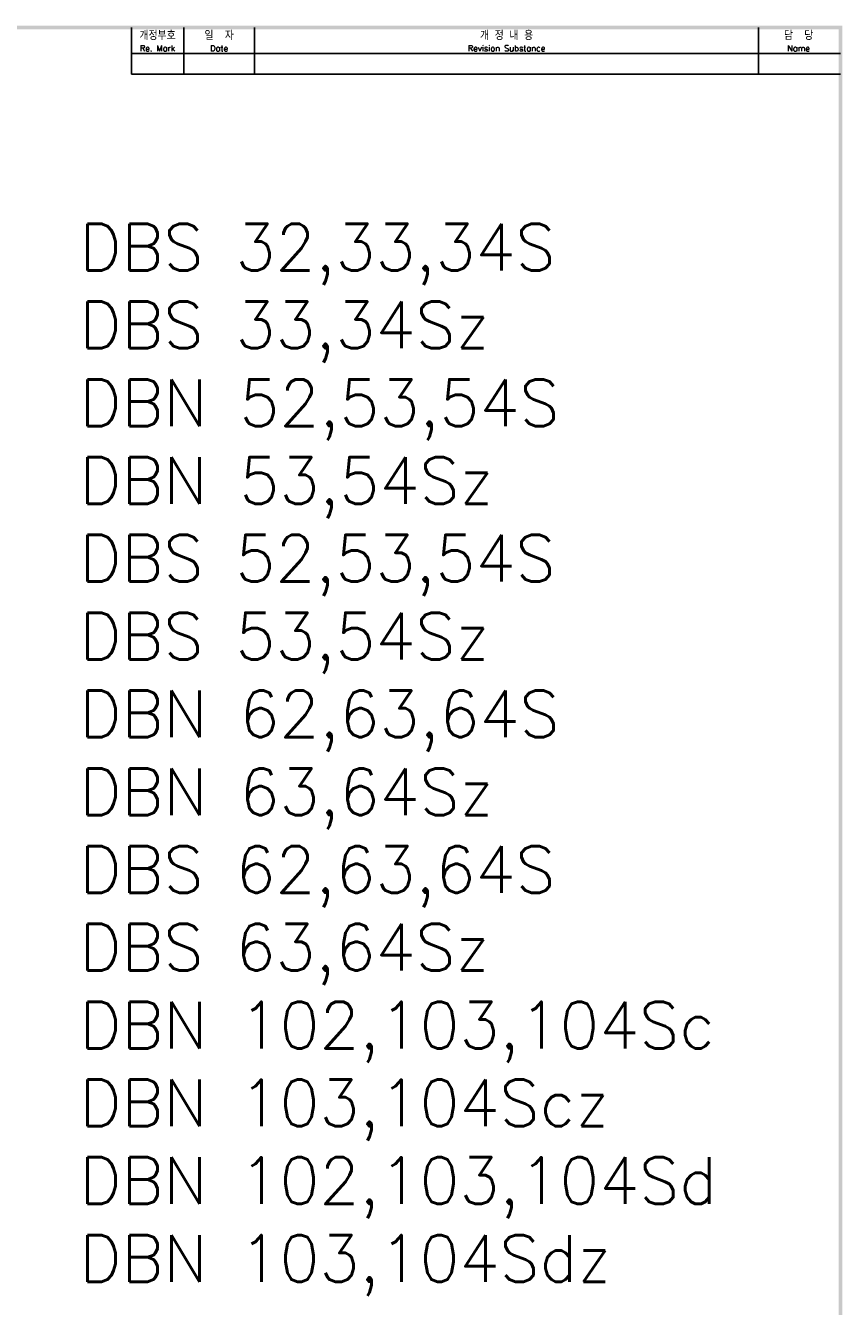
# Model space of a CAD drawing. Extents: x 2148 to 4024, y -907 to 1590.
# Tile 18 of 18: x 3579 to 4017, y 897 to 1583. Entities that reach past the tile are written whole.
import ezdxf

# ---------------------------------------------------------------- set-up
doc = ezdxf.new("R2010")
doc.units = 0
doc.header["$LTSCALE"] = 3
doc.header["$MEASUREMENT"] = 0
for name, color, linetype in [('di', 3, 'CONTINUOUS'), ('DIM', 3, 'CONTINUOUS'), ('dimtaxt', 3, 'CONTINUOUS'), ('dwg', 7, 'CONTINUOUS'), ('text', 3, 'CONTINUOUS')]:
    doc.layers.add(name, color=color, linetype=linetype)
doc.styles.get("Standard").update_dxf_attribs({"font": 'romans.shx', "height": 3, "bigfont": 'ghs.shx'})

msp = doc.modelspace()

# ---------------------------------------------------------------- linework, layer by layer
at = {"layer": 'dimtaxt'}
for p, q in [((3663.981, 1556.813), (3663.981, 1581.813)), ((3701.981, 1556.813), (3701.981, 1581.813)), ((3972.071, 1556.813), (3972.071, 1581.813)), ((3635.981, 1567.813), (4015.981, 1567.813)), ((3635.981, 1556.813), (4015.981, 1556.813))]:
    msp.add_line(p, q, dxfattribs=at)
at = {"layer": 'dwg'}
for points in [[(2384.981, 1582.813), (2386.981, 1580.813), (4016.981, 1582.813), (4014.981, 1580.813)], [(4016.981, 1582.813), (4014.981, 1580.813), (4016.981, 434.813), (4014.981, 436.813)]]:
    msp.add_trace(points, dxfattribs=at)
at = {"layer": 'text'}
msp.add_line((3635.981, 1556.813), (3635.981, 1581.813), dxfattribs=at)

# ---------------------------------------------------------------- texts
at = {"layer": 'di', "attachment_point": 5}
for s, insert, char_height, width in [('개정부호\\P{\\H0.72727x;Re. Mark}', (3649.981, 1574.313), 4.4, 28), ('{\\H1.1x;일  자}\\P{\\H0.8x;Date}', (3682.981, 1574.313), 4, 38), ('{\\H1.1x;개 정 내 용\\P\\H0.72727x;Revision Substance}', (3837.026, 1574.313), 4, 270.08935), ('담  당\\P{\\H0.72727x;Name}', (3993.526, 1574.313), 4.4, 42.91065)]:
    msp.add_mtext(s, dxfattribs=dict(at, insert=insert, char_height=char_height, width=width))
at = {"layer": 'DIM', "insert": (3608.15, 1476.638), "char_height": 25, "width": 782.77285, "attachment_point": 1}
msp.add_mtext('\\pt325;{\\Fromans,hgs|c129;DBS 32,33,34S\\PDBS 33,34Sz\\P\\ptz;DBN 52,53,54S\\PDBN 53,54Sz\\PDBS 52,53,54S\\PDBS 53,54Sz\\PDBN 62,63,64S\\PDBN 63,64Sz\\PDBS 62,63,64S\\PDBS 63,64Sz\\PDBN 102,103,104Sc\\PDBN 103,104Scz\\PDBN 102,103,104Sd\\PDBN 103,104Sdz}', dxfattribs=at)

doc.saveas('drawing.dxf')
